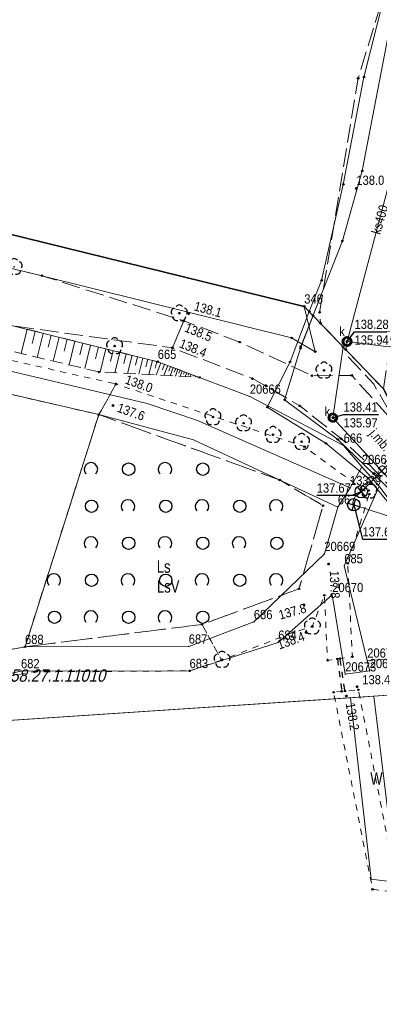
# Model space of a CAD drawing. Header units: metres. Extents: x 5548743 to 5556416, y 5707500 to 5714000.
# Tile 133 of 244: x 5553848 to 5553891, y 5710919 to 5711039. Entities that reach past the tile are written whole.
import ezdxf
from ezdxf.enums import TextEntityAlignment as Align

# ---------------------------------------------------------------- set-up
doc = ezdxf.new("R2010")
doc.units = ezdxf.units.M
for name, pattern in [('0.75_0.75', [1.5, 0.75, -0.75]), ('1.5_0.75', [2.25, 1.5, -0.75]), ('2.25_0.75', [3, 2.25, -0.75]), ('219-1000', [0])]:
    doc.linetypes.add(name, pattern=pattern)
doc.layers.get('0').update_dxf_attribs({"color": 2, "lineweight": 5})
doc.styles.get("Standard").update_dxf_attribs({"font": 'Working1250', "width": 0.75})

# ---------------------------------------------------------------- blocks, each defined once
blk = doc.blocks.new('203')
at = {"linetype": 'Continuous', "lineweight": 0}
h = blk.add_hatch(color=0, dxfattribs=at)
edge = h.paths.add_edge_path()
edge.add_arc((0, 0), 0.09, 0, 360)
blk = doc.blocks.new('PW01')
at = {"linetype": 'Continuous', "lineweight": 13}
h = blk.add_hatch(color=0, dxfattribs=at)
edge = h.paths.add_edge_path()
edge.add_arc((0, 0), 0.18, 0, 360)
blk = doc.blocks.new('SUKE')
at = {"color": 0, "linetype": 'Continuous'}
for p, q in [((-0.75, 0), (0.75, 0)), ((0, 0.75), (0, -0.75))]:
    blk.add_line(p, q, dxfattribs=at)
blk.add_circle((-0.001, -0.001), 0.75, dxfattribs=at)
blk = doc.blocks.new('OP021')
at = {"linetype": 'Continuous', "lineweight": 13}
h = blk.add_hatch(color=0, dxfattribs=at)
edge = h.paths.add_edge_path()
edge.add_arc((0, 0), 0.1, 0, 360)
at = {"color": 0, "linetype": 'Continuous', "lineweight": -3}
for centre, start, end in [((-0.476, 0.154), 110.388, 213.756), ((0, 0.5), 38.316, 141.684), ((0.476, 0.154), 326.244, 69.612), ((-0.294, -0.404), 182.272, 285.64), ((0.294, -0.404), 254.36, 357.728), ((0.294, -0.404), 254.36, 357.728)]:
    blk.add_arc(centre, 0.5, start, end, dxfattribs=at)
blk = doc.blocks.new('OTZK1')
at = {"color": 0, "linetype": 'Continuous'}
blk.add_circle((0, 0), 0.75, dxfattribs=at)
blk = doc.blocks.new('OTZK2')
at = {"color": 0, "linetype": 'Continuous'}
blk.add_arc((0, 0), 0.825, 318.85, 221.162, dxfattribs=at)
blk = doc.blocks.new('US22')
at = {"color": 0, "linetype": 'Continuous', "lineweight": 0}
blk.add_circle((0, 0), 0.4, dxfattribs=at)
blk = doc.blocks.new('PIKIETAW1891')
at = {"color": 0}
blk.add_circle((0, 0), 0.09, dxfattribs=at)

msp = doc.modelspace()

# ---------------------------------------------------------------- linework, layer by layer
at = {"layer": '000 Inne (niezydentyfikowane)', "color": 7, "linetype": 'CONTINUOUS', "lineweight": 18, "flags": 128}
for points in [[(5553848.45, 5711001.51), (5553847.72, 5710998.57)], [(5553849.43, 5711001.26), (5553849.06, 5710999.8)], [(5553850.4, 5711001.02), (5553849.67, 5710998.1)], [(5553851.37, 5711000.78), (5553851.01, 5710999.33)], [(5553852.33, 5711000.54), (5553851.61, 5710997.64)], [(5553853.29, 5711000.3), (5553852.93, 5710998.86)], [(5553854.25, 5711000.07), (5553853.54, 5710997.19)], [(5553855.2, 5710999.83), (5553854.85, 5710998.4)], [(5553856.15, 5710999.59), (5553855.44, 5710996.74)], [(5553857.09, 5710999.36), (5553856.74, 5710997.94)], [(5553858.01, 5710999.13), (5553857.32, 5710996.32)], [(5553858.88, 5710998.92), (5553858.55, 5710997.59)], [(5553859.69, 5710998.71), (5553859.07, 5710996.23)], [(5553860.46, 5710998.52), (5553860.17, 5710997.35)], [(5553861.18, 5710998.35), (5553860.63, 5710996.14)], [(5553861.86, 5710998.18), (5553861.6, 5710997.14)], [(5553862.5, 5710998.02), (5553862.01, 5710996.06)], [(5553863.1, 5710997.87), (5553862.87, 5710996.95)], [(5553863.66, 5710997.73), (5553863.23, 5710996)], [(5553864.19, 5710997.6), (5553863.99, 5710996.78)], [(5553864.68, 5710997.43), (5553864.12, 5710995.95)], [(5553865.11, 5710997.26), (5553864.86, 5710996.59)], [(5553865.51, 5710997.12), (5553865.05, 5710995.9)], [(5553865.86, 5710996.98), (5553865.65, 5710996.43)], [(5553866.19, 5710996.86), (5553865.81, 5710995.86)], [(5553866.48, 5710996.75), (5553866.31, 5710996.29)], [(5553866.75, 5710996.65), (5553866.44, 5710995.82)], [(5553867.01, 5710996.55), (5553866.87, 5710996.18)], [(5553867.28, 5710996.45), (5553867.03, 5710995.79)], [(5553867.55, 5710996.35), (5553867.44, 5710996.06)], [(5553867.82, 5710996.24), (5553867.63, 5710995.76)], [(5553868.09, 5710996.14), (5553868.01, 5710995.94)], [(5553868.36, 5710996.04), (5553868.24, 5710995.72)], [(5553868.63, 5710995.94), (5553868.59, 5710995.82)], [(5553868.9, 5710995.84), (5553868.85, 5710995.69)]]:
    msp.add_lwpolyline(points, dxfattribs=at)
at = {"layer": '216-obręb ewidencyjny', "color": 7, "linetype": 'CONTINUOUS', "lineweight": 25, "flags": 128}
for points in [[(5554071.31, 5710851.03), (5553986.88, 5710847.87), (5553915.76, 5710845.22), (5553910.44, 5710845.2), (5553911.5, 5710820.71), (5553904.73, 5710820.6), (5553896.92, 5710899.02), (5553892.31, 5710942.26), (5553903.3, 5710954.05), (5553906.26, 5710957.97), (5553912.79, 5710967.66), (5553894.7, 5710988.34), (5553891.72, 5710994.27), (5553882.09, 5711004.3), (5553743.73, 5711038.3), (5553612.37, 5711075.32), (5553601.68, 5711074.75), (5553558.31, 5711100.51), (5553551.94, 5711103.67), (5553470.54, 5711120.23)], [(5553470.54, 5711120.23), (5553551.94, 5711103.67), (5553558.31, 5711100.51), (5553601.68, 5711074.75), (5553612.37, 5711075.32), (5553743.73, 5711038.3), (5553882.09, 5711004.3), (5553891.72, 5710994.27), (5553894.7, 5710988.34), (5553912.79, 5710967.66), (5553906.26, 5710957.97), (5553903.3, 5710954.05), (5553892.31, 5710942.26), (5553896.92, 5710899.02), (5553904.73, 5710820.6), (5553911.5, 5710820.71), (5553910.44, 5710845.2), (5553915.76, 5710845.22), (5553986.88, 5710847.87), (5554071.31, 5710851.03)]]:
    msp.add_lwpolyline(points, dxfattribs=at)
at = {"layer": '217-kontur klasyfikacyjny', "color": 3, "linetype": 'CONTINUOUS', "lineweight": 18, "flags": 128}
for points in [[(5553743.73, 5711038.3), (5553882.09, 5711004.3)], [(5553864.3, 5710997.57), (5553715.1, 5711034.61)], [(5553715.08, 5711027.52), (5553863, 5710992.49)], [(5553857.14, 5710991.14), (5553715.07, 5711023.86)], [(5553882.09, 5711004.3), (5553891.72, 5710994.27)], [(5553875.48, 5710993.34), (5553864.3, 5710997.57)], [(5553863, 5710992.49), (5553869.14, 5710990.42)], [(5553886.87, 5710987.39), (5553875.48, 5710993.34)], [(5553848.18, 5710962.93), (5553857.14, 5710991.14)], [(5553857.14, 5710991.14), (5553848.18, 5710962.93)], [(5553868.63, 5710988.09), (5553857.14, 5710991.14)], [(5553869.14, 5710990.42), (5553887.65, 5710982.24)], [(5553886.17, 5710979.91), (5553868.63, 5710988.09)], [(5553889.09, 5710984.8), (5553886.87, 5710987.39)], [(5553887.65, 5710982.24), (5553889.09, 5710984.8)], [(5553891.2, 5710982.44), (5553886.95, 5710972.75)], [(5553906.18, 5710962.25), (5553891.2, 5710982.44)], [(5553884.53, 5710974.23), (5553886.17, 5710979.91)], [(5553875.97, 5710965.95), (5553884.53, 5710974.23)], [(5553886.95, 5710972.75), (5553889.74, 5710961.28)], [(5553868.06, 5710962.98), (5553875.97, 5710965.95)], [(5553840.5, 5710961.49), (5553848.18, 5710962.93)], [(5553848.18, 5710962.93), (5553868.06, 5710962.98)], [(5553889.74, 5710961.28), (5553906.18, 5710962.25)], [(5553906.26, 5710957.97), (5553890.56, 5710956.94)], [(5553887.69, 5710956.74), (5553813.86, 5710951.83)], [(5553890.23, 5710934.68), (5553887.69, 5710956.74)], [(5553890.56, 5710956.94), (5553892.31, 5710942.26)], [(5553893.15, 5710934.35), (5553890.23, 5710934.68)]]:
    msp.add_lwpolyline(points, dxfattribs=at)
at = {"layer": '218-kontur użytku gruntowego', "color": 3, "linetype": 'CONTINUOUS', "lineweight": 18, "flags": 128}
for points in [[(5553882.09, 5711004.3), (5553743.73, 5711038.3)], [(5553743.73, 5711038.3), (5553882.09, 5711004.3)], [(5553864.3, 5710997.57), (5553715.1, 5711034.61)], [(5553715.1, 5711034.61), (5553864.3, 5710997.57)], [(5553715.08, 5711027.52), (5553863, 5710992.49)], [(5553863, 5710992.49), (5553715.08, 5711027.52)], [(5553857.14, 5710991.14), (5553715.07, 5711023.86)], [(5553715.07, 5711023.86), (5553857.14, 5710991.14)], [(5553891.72, 5710994.27), (5553882.09, 5711004.3)], [(5553882.09, 5711004.3), (5553891.72, 5710994.27)], [(5553875.48, 5710993.34), (5553864.3, 5710997.57)], [(5553864.3, 5710997.57), (5553875.48, 5710993.34)], [(5553863, 5710992.49), (5553869.14, 5710990.42)], [(5553869.14, 5710990.42), (5553863, 5710992.49)], [(5553886.87, 5710987.39), (5553875.48, 5710993.34)], [(5553875.48, 5710993.34), (5553886.87, 5710987.39)], [(5553848.18, 5710962.93), (5553857.14, 5710991.14)], [(5553857.14, 5710991.14), (5553848.18, 5710962.93)], [(5553857.14, 5710991.14), (5553868.63, 5710988.09)], [(5553868.63, 5710988.09), (5553857.14, 5710991.14)], [(5553869.14, 5710990.42), (5553887.65, 5710982.24)], [(5553887.65, 5710982.24), (5553869.14, 5710990.42)], [(5553868.63, 5710988.09), (5553886.17, 5710979.91)], [(5553886.17, 5710979.91), (5553868.63, 5710988.09)], [(5553889.09, 5710984.8), (5553886.87, 5710987.39)], [(5553886.87, 5710987.39), (5553889.09, 5710984.8)], [(5553887.65, 5710982.24), (5553889.09, 5710984.8)], [(5553889.09, 5710984.8), (5553887.65, 5710982.24)], [(5553891.2, 5710982.44), (5553889.09, 5710984.8)], [(5553889.09, 5710984.8), (5553891.2, 5710982.44)], [(5553886.17, 5710979.91), (5553887.65, 5710982.24)], [(5553887.65, 5710982.24), (5553886.17, 5710979.91)], [(5553886.95, 5710972.75), (5553891.2, 5710982.44)], [(5553891.2, 5710982.44), (5553886.95, 5710972.75)], [(5553906.18, 5710962.25), (5553891.2, 5710982.44)], [(5553891.2, 5710982.44), (5553906.18, 5710962.25)], [(5553886.17, 5710979.91), (5553884.53, 5710974.23)], [(5553884.53, 5710974.23), (5553886.17, 5710979.91)], [(5553884.53, 5710974.23), (5553875.97, 5710965.95)], [(5553875.97, 5710965.95), (5553884.53, 5710974.23)], [(5553889.74, 5710961.28), (5553886.95, 5710972.75)], [(5553886.95, 5710972.75), (5553889.74, 5710961.28)], [(5553878.93, 5710963.45), (5553885.49, 5710969.24)], [(5553885.49, 5710969.24), (5553878.93, 5710963.45)], [(5553885.49, 5710969.24), (5553887.06, 5710959.6)], [(5553887.06, 5710959.6), (5553885.49, 5710969.24)], [(5553875.97, 5710965.95), (5553868.06, 5710962.98)], [(5553868.06, 5710962.98), (5553875.97, 5710965.95)], [(5553868.16, 5710960.01), (5553878.93, 5710963.45)], [(5553878.93, 5710963.45), (5553868.16, 5710960.01)], [(5553840.5, 5710961.49), (5553848.18, 5710962.93)], [(5553848.18, 5710962.93), (5553840.5, 5710961.49)], [(5553868.06, 5710962.98), (5553848.18, 5710962.93)], [(5553848.18, 5710962.93), (5553868.06, 5710962.98)], [(5553906.18, 5710962.25), (5553889.74, 5710961.28)], [(5553889.74, 5710961.28), (5553906.18, 5710962.25)], [(5553890.04, 5710960), (5553889.74, 5710961.28)], [(5553889.74, 5710961.28), (5553890.04, 5710960)], [(5553841.3, 5710958.53), (5553847.69, 5710959.99)], [(5553847.69, 5710959.99), (5553841.3, 5710958.53)], [(5553847.69, 5710959.99), (5553868.16, 5710960.01)], [(5553868.16, 5710960.01), (5553847.69, 5710959.99)], [(5553887.06, 5710959.6), (5553890.04, 5710960)], [(5553890.04, 5710960), (5553887.06, 5710959.6)], [(5553890.56, 5710956.94), (5553906.26, 5710957.97)], [(5553906.26, 5710957.97), (5553890.56, 5710956.94)], [(5553813.86, 5710951.83), (5553887.69, 5710956.74)], [(5553887.69, 5710956.74), (5553813.86, 5710951.83)], [(5553887.69, 5710956.74), (5553890.56, 5710956.94)], [(5553890.56, 5710956.94), (5553887.69, 5710956.74)], [(5553890.23, 5710934.68), (5553887.69, 5710956.74)], [(5553887.69, 5710956.74), (5553890.23, 5710934.68)], [(5553892.31, 5710942.26), (5553890.56, 5710956.94)], [(5553890.56, 5710956.94), (5553892.31, 5710942.26)], [(5553893.15, 5710934.35), (5553890.23, 5710934.68)], [(5553890.23, 5710934.68), (5553893.15, 5710934.35)]]:
    msp.add_lwpolyline(points, dxfattribs=at)
at = {"layer": '219-działka ewidencyjna', "color": 7, "linetype": '219-1000', "lineweight": 18, "flags": 128}
for points in [[(5553743.73, 5711038.3), (5553882.09, 5711004.3)], [(5553715.1, 5711034.61), (5553864.3, 5710997.57)], [(5553882.09, 5711004.3), (5553891.72, 5710994.27)], [(5553864.3, 5710997.57), (5553875.48, 5710993.34)], [(5553875.48, 5710993.34), (5553886.87, 5710987.39)], [(5553886.87, 5710987.39), (5553889.09, 5710984.8)], [(5553887.65, 5710982.24), (5553889.09, 5710984.8)], [(5553889.09, 5710984.8), (5553891.2, 5710982.44)], [(5553886.17, 5710979.91), (5553887.65, 5710982.24)], [(5553886.95, 5710972.75), (5553891.2, 5710982.44)], [(5553891.2, 5710982.44), (5553906.18, 5710962.25)], [(5553884.53, 5710974.23), (5553886.17, 5710979.91)], [(5553875.97, 5710965.95), (5553884.53, 5710974.23)], [(5553886.95, 5710972.75), (5553889.74, 5710961.28)], [(5553878.93, 5710963.45), (5553885.49, 5710969.24)], [(5553885.49, 5710969.24), (5553887.06, 5710959.6)], [(5553868.06, 5710962.98), (5553875.97, 5710965.95)], [(5553868.16, 5710960.01), (5553878.93, 5710963.45)], [(5553840.5, 5710961.49), (5553848.18, 5710962.93)], [(5553848.18, 5710962.93), (5553868.06, 5710962.98)], [(5553889.74, 5710961.28), (5553906.18, 5710962.25)], [(5553889.74, 5710961.28), (5553890.04, 5710960)], [(5553841.3, 5710958.53), (5553847.69, 5710959.99)], [(5553847.69, 5710959.99), (5553868.16, 5710960.01)], [(5553887.06, 5710959.6), (5553890.04, 5710960)], [(5553906.26, 5710957.97), (5553813.86, 5710951.83)]]:
    msp.add_lwpolyline(points, dxfattribs=at)
at = {"layer": 'jezdnia', "color": 7, "linetype": '2.25_0.75', "lineweight": 18, "flags": 128}
for points in [[(5553891.72, 5710994.27), (5553893.99, 5711009.39), (5553894.41, 5711014.66), (5553894.55, 5711018), (5553894.76, 5711020.67), (5553897.02, 5711020.84), (5553904.36, 5711069.81), (5553906.39, 5711077.42), (5553912.49, 5711128.79), (5553911.86, 5711129.01), (5553907.96, 5711129.43), (5553906.83, 5711129.47), (5553905.99, 5711120.27), (5553901.64, 5711074.56), (5553888.64, 5711032.01), (5553883.96, 5711003.57), (5553884.07, 5711002.22)], [(5553585.11, 5711078.88), (5553551.81, 5711101.05), (5553551.85, 5711096.66), (5553570.43, 5711083.72), (5553574.3, 5711080.19), (5553594.35, 5711067.86), (5553615.39, 5711062.21), (5553644.24, 5711054), (5553676.38, 5711045.09), (5553715.1, 5711034.61), (5553846.87, 5711001.9), (5553866.08, 5710999.26), (5553867.45, 5711002.54), (5553850.24, 5711008.02), (5553783.3, 5711024.31), (5553739.5, 5711034.92), (5553678.86, 5711051.83), (5553610.29, 5711070.84), (5553595.69, 5711074.12)], [(5553905.29, 5710956.69), (5553911.77, 5710966.14), (5553893.14, 5710986.78), (5553894.7, 5710988.34), (5553887.87, 5710995.91), (5553883.04, 5710995.87), (5553874.25, 5710999.95), (5553867.45, 5711002.54), (5553866.08, 5710999.26), (5553875.8, 5710995.52), (5553877.49, 5710994.61), (5553881.55, 5710992.21), (5553886.56, 5710988.23), (5553889.88, 5710985.16), (5553893.35, 5710981.53), (5553895.08, 5710978.92), (5553903.71, 5710966.36), (5553904.34, 5710965.05), (5553904.57, 5710962.87), (5553902.99, 5710960.92), (5553903.08, 5710958.52), (5553905.87, 5710958.48)]]:
    msp.add_lwpolyline(points, close=True, dxfattribs=at)
at = {"layer": 'przepust', "color": 7, "linetype": '0.75_0.75', "lineweight": 25, "flags": 128}
msp.add_lwpolyline([(5553886.12, 5710961.46), (5553886.65, 5710957.52), (5553887.05, 5710957.56), (5553886.42, 5710961.5)], close=True, dxfattribs=at)
at = {"layer": 'przewód kanalizacyjny', "color": 34, "linetype": 'CONTINUOUS', "lineweight": 18, "flags": 128}
for points in [[(5553887.29, 5711000.03), (5553895.19, 5711029.8)], [(5553886.81, 5710999.38), (5553885.57, 5710990.76), (5553900.64, 5710974.38), (5553910.3, 5710963.97)], [(5553887.13, 5710999.04), (5553887.29, 5711000.03)], [(5553887.29, 5711000.03), (5553901.7, 5710998.18)], [(5553895.06, 5710987.93), (5553889.01, 5710981.78)], [(5553902.39, 5710975.53), (5553888.1, 5710980.19)]]:
    msp.add_lwpolyline(points, dxfattribs=at)
at = {"layer": 'przewód telekomunikacyjny podziemny', "color": 30, "linetype": 'CONTINUOUS', "lineweight": 18, "flags": 128}
for points in [[(5553857.2, 5711382.77), (5553865.68, 5711342.74), (5553874.82, 5711298.78), (5553879.98, 5711274.74), (5553887.38, 5711238.18), (5553888.66, 5711232.31), (5553891.11, 5711224.51), (5553894.29, 5711219.09), (5553904.38, 5711207.35), (5553907.97, 5711202.33), (5553914.46, 5711188.78), (5553915.4, 5711185.36), (5553915.5, 5711179.86), (5553914.24, 5711168.78), (5553911.94, 5711154.97), (5553910.13, 5711132.73), (5553907.33, 5711118.94), (5553902.63, 5711080.36), (5553899.77, 5711068.12), (5553893.44, 5711048.5), (5553889.34, 5711032.16), (5553886.83, 5711019.12), (5553884.2, 5711007.46), (5553882.7, 5711003.66)], [(5553881.67, 5710999.42), (5553886.73, 5711012.24), (5553889.13, 5711020.76), (5553892.68, 5711039.28), (5553902.79, 5711075.21), (5553907.33, 5711111.92), (5553909.87, 5711127.6), (5553912.2, 5711144.03), (5553914.66, 5711167.26), (5553917.77, 5711186.95), (5553916.15, 5711193.09), (5553898.66, 5711214.75), (5553893.38, 5711222.88), (5553890.94, 5711229.05), (5553888.95, 5711236.49), (5553876.88, 5711297.29), (5553863.69, 5711353.69), (5553858.83, 5711376.79)], [(5553895.28, 5710945.44), (5553893.5, 5710958.83), (5553892.7, 5710979.99), (5553889.87, 5710983.43), (5553884.74, 5710987.65), (5553877.6, 5710992.05), (5553880.37, 5710997.54), (5553882.7, 5711003.66)], [(5553883.17, 5711003.17), (5553881.65, 5710999.21), (5553879.71, 5710992.93), (5553886.15, 5710988.14), (5553890.51, 5710983.95), (5553892.07, 5710982.4), (5553893.8, 5710979.26), (5553894.28, 5710976.8), (5553894.71, 5710953.7), (5553894.91, 5710945.04)]]:
    msp.add_lwpolyline(points, dxfattribs=at)
at = {"layer": 'przewód wodociągowy - ob. projektowany', "color": 5, "linetype": '2.25_0.75', "lineweight": 18, "flags": 128}
msp.add_lwpolyline([(5553887.42, 5710998.17), (5553890.55, 5710994.83), (5553897.32, 5710982.96), (5553894.47, 5710980.16), (5553907.19, 5710962.96), (5553908.9, 5710949.25)], dxfattribs=at)
at = {"layer": 'rzedna-Atr2', "color": 7, "flags": 128}
for points in [[(5553887.29, 5711000.03), (5553888.2, 5711001.21), (5553892.483, 5711001.21)], [(5553885.57, 5710990.76), (5553886.86, 5710991.15), (5553891.103, 5710991.15)], [(5553889.01, 5710981.78), (5553887.85, 5710981.31), (5553883.607, 5710981.31)], [(5553888.1, 5710980.19), (5553889.16, 5710975.99), (5553893.395, 5710975.99)]]:
    msp.add_lwpolyline(points, dxfattribs=at)
at = {"layer": 'rów melioracyjny (poligon)', "color": 7, "linetype": '0.75_0.75', "lineweight": 18, "flags": 128}
for points in [[(5553510.53, 5711068.81), (5553537.22, 5711065.29), (5553562.83, 5711061.38), (5553590.5, 5711056.97), (5553715.07, 5711023.86), (5553857.14, 5710991.14), (5553859.22, 5710994.86), (5553715.08, 5711027.52), (5553590.54, 5711059.85), (5553562.82, 5711064.34), (5553537.27, 5711068.42), (5553510.49, 5711071.83)], [(5553869.68, 5710965.65), (5553872.04, 5710961.3), (5553880.72, 5710964.66), (5553883.06, 5710965.38), (5553884.53, 5710969.19), (5553884.93, 5710961.29), (5553887.94, 5710961.72), (5553887.37, 5710973.06), (5553889.98, 5710981.48), (5553882.12, 5710987.25), (5553859.22, 5710994.86), (5553857.14, 5710991.14), (5553879.11, 5710983.2), (5553884.38, 5710980.08), (5553881.45, 5710969.97)], [(5553869.68, 5710965.65), (5553848.18, 5710962.93), (5553840.5, 5710961.49), (5553822.63, 5710961.87), (5553788.55, 5710952.37), (5553776.31, 5710953.1), (5553752.99, 5710950.43), (5553735.55, 5710944.93), (5553726.3, 5710939.54), (5553713.73, 5710926.67), (5553711.05, 5710915.68), (5553708.58, 5710911.97), (5553702.28, 5710908.83), (5553699.11, 5710899.21), (5553693.54, 5710890.7), (5553686.33, 5710883.06), (5553686.43, 5710875.22), (5553687.31, 5710869.44), (5553680.29, 5710863.24), (5553676.39, 5710859.23), (5553669.96, 5710857.15), (5553665.8, 5710849.13), (5553665.01, 5710844.63), (5553649.74, 5710842.89), (5553650.78, 5710840.25), (5553668.38, 5710841.89), (5553668.2, 5710849.67), (5553672.84, 5710854.74), (5553677.74, 5710857.4), (5553681.16, 5710861.68), (5553688.57, 5710865.04), (5553690.93, 5710866.6), (5553690.19, 5710872.12), (5553688.95, 5710876.3), (5553688.98, 5710881.51), (5553695.8, 5710888.54), (5553700.4, 5710896.07), (5553704.01, 5710905.54), (5553710.27, 5710908.45), (5553713.57, 5710914.74), (5553716.57, 5710925.41), (5553727.83, 5710937.05), (5553732.95, 5710939.97), (5553752.85, 5710946.99), (5553776.96, 5710949.17), (5553789.14, 5710948.94), (5553824.27, 5710958.76), (5553841.3, 5710958.53), (5553849.32, 5710959.89), (5553868.16, 5710960.01), (5553872.04, 5710961.3)], [(5553893.29, 5710933.1), (5553893, 5710935.84), (5553892.9, 5710936.02), (5553888.67, 5710957.71), (5553885.66, 5710957.41), (5553890.38, 5710933.47)]]:
    msp.add_lwpolyline(points, close=True, dxfattribs=at)
at = {"layer": 'rów przydrożny (poligon)', "color": 7, "linetype": 'CONTINUOUS', "lineweight": 18, "flags": 128}
msp.add_lwpolyline([(5553882.09, 5711004.3), (5553743.73, 5711038.3), (5553612.37, 5711075.32), (5553592.35, 5711080.75), (5553566.31, 5711095.86), (5553558.31, 5711100.51), (5553551.94, 5711103.67), (5553553.84, 5711102.35), (5553567.27, 5711093.52), (5553585.68, 5711080.99), (5553592.81, 5711077), (5553601.6, 5711074.07), (5553610.29, 5711070.84), (5553678.86, 5711051.83), (5553739.5, 5711034.92), (5553783.3, 5711024.31), (5553850.24, 5711008.02), (5553880.56, 5711000.47), (5553883.43, 5710998.79)], close=True, dxfattribs=at)
at = {"layer": 'skarpa nieumocniona', "color": 7, "linetype": '1.5_0.75', "lineweight": 18, "flags": 128}
msp.add_lwpolyline([(5553869.37, 5710995.66), (5553864.3, 5710997.57), (5553846.87, 5711001.9), (5553715.1, 5711034.61), (5553676.38, 5711045.09), (5553644.24, 5711054), (5553615.39, 5711062.21), (5553594.35, 5711067.86), (5553590.73, 5711068.83), (5553580.73, 5711070.67), (5553580.32, 5711068.63), (5553625.81, 5711056.48), (5553693.39, 5711038.35), (5553752.6, 5711022.22), (5553784.73, 5711014.11), (5553827.03, 5711003.46), (5553857.17, 5710996.33)], close=True, dxfattribs=at)
msp.add_lwpolyline([(5553869.37, 5710995.66), (5553864.3, 5710997.57), (5553846.87, 5711001.9), (5553715.1, 5711034.61), (5553676.38, 5711045.09), (5553644.24, 5711054), (5553615.39, 5711062.21), (5553594.35, 5711067.86), (5553590.73, 5711068.83), (5553580.73, 5711070.67), (5553580.32, 5711068.63), (5553625.81, 5711056.48), (5553693.39, 5711038.35), (5553752.6, 5711022.22), (5553784.73, 5711014.11), (5553827.03, 5711003.46), (5553857.17, 5710996.33)], close=True, dxfattribs=at)
at = {"layer": 'studnia kanalizacyjna', "color": 34, "linetype": 'CONTINUOUS', "lineweight": 18, "flags": 128}
for points in [[(5553887.32, 5711000.53), (5553887.42, 5711000.51), (5553887.53, 5711000.46), (5553887.61, 5711000.4), (5553887.68, 5711000.33), (5553887.74, 5711000.24), (5553887.77, 5711000.14), (5553887.79, 5711000.04), (5553887.78, 5710999.94), (5553887.75, 5710999.84), (5553887.69, 5710999.75), (5553887.62, 5710999.66), (5553887.55, 5710999.6), (5553887.45, 5710999.55), (5553887.35, 5710999.53), (5553887.25, 5710999.53), (5553887.15, 5710999.54), (5553887.05, 5710999.59), (5553886.96, 5710999.65), (5553886.89, 5710999.73), (5553886.83, 5710999.82), (5553886.8, 5710999.92), (5553886.79, 5711000.02), (5553886.79, 5711000.12), (5553886.82, 5711000.22), (5553886.88, 5711000.31), (5553886.95, 5711000.39), (5553887.03, 5711000.45), (5553887.12, 5711000.5), (5553887.22, 5711000.53)], [(5553885.43, 5710990.32), (5553885.34, 5710990.36), (5553885.25, 5710990.42), (5553885.19, 5710990.49), (5553885.14, 5710990.56), (5553885.11, 5710990.66), (5553885.1, 5710990.75), (5553885.1, 5710990.85), (5553885.13, 5710990.94), (5553885.18, 5710991.04), (5553885.25, 5710991.11), (5553885.33, 5710991.17), (5553885.42, 5710991.21), (5553885.51, 5710991.23), (5553885.61, 5710991.23), (5553885.71, 5710991.21), (5553885.8, 5710991.17), (5553885.88, 5710991.11), (5553885.94, 5710991.04), (5553885.99, 5710990.96), (5553886.02, 5710990.86), (5553886.04, 5710990.78), (5553886.03, 5710990.67), (5553886, 5710990.58), (5553885.95, 5710990.49), (5553885.88, 5710990.42), (5553885.81, 5710990.36), (5553885.72, 5710990.32), (5553885.63, 5710990.3), (5553885.53, 5710990.3)]]:
    msp.add_lwpolyline(points, close=True, dxfattribs=at)
at = {"layer": 'zadrzewienie  zakrzewienie', "color": 7, "linetype": '1.5_0.75', "lineweight": 18, "flags": 128}
msp.add_lwpolyline([(5553848.18, 5710962.93), (5553869.68, 5710965.65), (5553881.45, 5710969.97), (5553884.38, 5710980.08), (5553879.11, 5710983.2), (5553857.14, 5710991.14)], close=True, dxfattribs=at)

# ---------------------------------------------------------------- block references
at = {"layer": '203-punkt graniczny', "color": 7, "linetype": 'CONTINUOUS', "lineweight": 18}
for p in [(5553882.09, 5711004.3), (5553864.3, 5710997.57), (5553875.48, 5710993.34), (5553886.87, 5710987.39), (5553889.09, 5710984.8), (5553887.65, 5710982.24), (5553891.2, 5710982.44), (5553886.17, 5710979.91), (5553884.53, 5710974.23), (5553886.95, 5710972.75), (5553885.49, 5710969.24), (5553875.97, 5710965.95), (5553878.93, 5710963.45), (5553848.18, 5710962.93), (5553868.06, 5710962.98), (5553889.74, 5710961.28), (5553847.69, 5710959.99), (5553868.16, 5710960.01), (5553890.04, 5710960), (5553887.06, 5710959.6)]:
    msp.add_blockref('203', p, dxfattribs=at)
at = {"layer": 'drzewo liściaste', "color": 94, "linetype": 'CONTINUOUS', "lineweight": 18}
for p in [(5553846.86, 5711009.1), (5553866.91, 5711003.47), (5553859.06, 5710999.48), (5553884.48, 5710996.52), (5553871, 5710990.85), (5553874.72, 5710990.1), (5553878.3, 5710988.7), (5553881.77, 5710987.85), (5553889.92, 5710981.93), (5553883.08, 5710965.43), (5553872.11, 5710961.38)]:
    msp.add_blockref('OP021', p, dxfattribs=at)
at = {"layer": 'pikieta naturalna', "color": 7, "linetype": 'CONTINUOUS', "lineweight": 13}
for p in [(5553888.41, 5711018.63), (5553868.06, 5711003.42), (5553867.45, 5711002.54), (5553866.08, 5710999.26), (5553859.22, 5710994.86), (5553858.86, 5710992.25), (5553885.05, 5710972.99), (5553882.06, 5710968.02), (5553882.31, 5710964.68), (5553888.51, 5710958.08), (5553887.21, 5710956.96)]:
    msp.add_blockref('PW01', p, dxfattribs=at)
at = {"layer": 'Punkt roboczy BDOT GESUT K1', "color": 6, "linetype": 'CONTINUOUS', "lineweight": 18}
for p in [(5553888.64, 5711032.01), (5553889.34, 5711032.16), (5553889.13, 5711020.76), (5553886.83, 5711019.12), (5553888.41, 5711018.63), (5553886.73, 5711012.24), (5553850.24, 5711008.02), (5553850.24, 5711008.02), (5553884.2, 5711007.46), (5553882.09, 5711004.3), (5553866.91, 5711003.47), (5553868.06, 5711003.42), (5553882.7, 5711003.66), (5553882.7, 5711003.66), (5553883.17, 5711003.17), (5553883.96, 5711003.57), (5553867.45, 5711002.54), (5553867.45, 5711002.54), (5553867.45, 5711002.54), (5553884.07, 5711002.22), (5553880.56, 5711000.47), (5553887.03, 5711000.45), (5553887.12, 5711000.5), (5553887.22, 5711000.53), (5553887.32, 5711000.53), (5553887.42, 5711000.51), (5553887.53, 5711000.46), (5553859.06, 5710999.48), (5553866.08, 5710999.26), (5553866.08, 5710999.26), (5553866.08, 5710999.26), (5553874.25, 5710999.95), (5553881.67, 5710999.42), (5553886.79, 5711000.12), (5553886.79, 5711000.02), (5553886.8, 5710999.92), (5553886.81, 5710999.38), (5553886.82, 5711000.22), (5553886.83, 5710999.82), (5553886.88, 5711000.31), (5553886.89, 5710999.73), (5553886.95, 5711000.39), (5553886.96, 5710999.65), (5553887.05, 5710999.59), (5553887.15, 5710999.54), (5553887.25, 5710999.53), (5553887.29, 5711000.03), (5553887.29, 5711000.03), (5553887.29, 5711000.03), (5553887.29, 5711000.03), (5553887.35, 5710999.53), (5553887.45, 5710999.55), (5553887.55, 5710999.6), (5553887.61, 5711000.4), (5553887.62, 5710999.66), (5553887.68, 5711000.33), (5553887.69, 5710999.75), (5553887.74, 5711000.24), (5553887.75, 5710999.84), (5553887.77, 5711000.14), (5553887.78, 5710999.94), (5553887.79, 5711000.04), (5553881.65, 5710999.21), (5553883.43, 5710998.79), (5553887.13, 5710999.04), (5553864.3, 5710997.57), (5553880.37, 5710997.54), (5553857.17, 5710996.33), (5553869.37, 5710995.66), (5553883.04, 5710995.87), (5553884.48, 5710996.52), (5553887.87, 5710995.91), (5553859.22, 5710994.86), (5553859.22, 5710994.86), (5553859.22, 5710994.86), (5553875.8, 5710995.52), (5553877.49, 5710994.61), (5553858.86, 5710992.25), (5553879.71, 5710992.93), (5553881.55, 5710992.21), (5553857.14, 5710991.14), (5553857.14, 5710991.14), (5553857.14, 5710991.14), (5553877.6, 5710992.05), (5553885.13, 5710990.94), (5553885.18, 5710991.04), (5553885.25, 5710991.11), (5553885.33, 5710991.17), (5553885.42, 5710991.21), (5553885.51, 5710991.23), (5553885.61, 5710991.23), (5553885.71, 5710991.21), (5553885.8, 5710991.17), (5553885.88, 5710991.11), (5553885.94, 5710991.04), (5553885.99, 5710990.96), (5553886.02, 5710990.86), (5553871, 5710990.85), (5553874.72, 5710990.1), (5553885.1, 5710990.85), (5553885.1, 5710990.75), (5553885.11, 5710990.66), (5553885.14, 5710990.56), (5553885.19, 5710990.49), (5553885.25, 5710990.42), (5553885.34, 5710990.36), (5553885.43, 5710990.32), (5553885.53, 5710990.3), (5553885.57, 5710990.76), (5553885.57, 5710990.76), (5553885.63, 5710990.3), (5553885.72, 5710990.32), (5553885.81, 5710990.36), (5553885.88, 5710990.42), (5553885.95, 5710990.49), (5553886, 5710990.58), (5553886.03, 5710990.67), (5553886.04, 5710990.78), (5553878.3, 5710988.7), (5553881.77, 5710987.85), (5553884.74, 5710987.65), (5553886.15, 5710988.14), (5553886.56, 5710988.23), (5553882.12, 5710987.25), (5553889.88, 5710985.16), (5553890.51, 5710983.95), (5553879.11, 5710983.2), (5553879.11, 5710983.2), (5553889.87, 5710983.43), (5553889.01, 5710981.78), (5553889.01, 5710981.78), (5553889.92, 5710981.93), (5553889.98, 5710981.48), (5553888.1, 5710980.19), (5553888.1, 5710980.19), (5553884.38, 5710980.08), (5553884.38, 5710980.08), (5553885.05, 5710972.99), (5553887.37, 5710973.06), (5553881.45, 5710969.97), (5553881.45, 5710969.97), (5553884.53, 5710969.19), (5553882.06, 5710968.02), (5553869.68, 5710965.65), (5553869.68, 5710965.65), (5553869.68, 5710965.65), (5553880.72, 5710964.66), (5553882.31, 5710964.68), (5553883.06, 5710965.38), (5553883.08, 5710965.43), (5553848.18, 5710962.93), (5553848.18, 5710962.93), (5553872.04, 5710961.3), (5553872.04, 5710961.3), (5553872.11, 5710961.38), (5553884.93, 5710961.29), (5553886.12, 5710961.46), (5553886.42, 5710961.5), (5553887.94, 5710961.72), (5553849.32, 5710959.89), (5553868.16, 5710960.01), (5553885.66, 5710957.41), (5553886.65, 5710957.52), (5553887.05, 5710957.56), (5553888.51, 5710958.08), (5553888.67, 5710957.71), (5553887.21, 5710956.96), (5553890.38, 5710933.47)]:
    msp.add_blockref('PIKIETAW1891', p, dxfattribs=at)
at = {"layer": 'rzedna', "color": 34, "linetype": 'CONTINUOUS', "lineweight": 18}
for p in [(5553887.29, 5711000.03), (5553885.57, 5710990.76)]:
    msp.add_blockref('PW01', p, dxfattribs=at)
for p, rotation in [((5553889.01, 5710981.78), 39.513), ((5553888.1, 5710980.19), 343.664)]:
    msp.add_blockref('PW01', p, dxfattribs=dict(at, rotation=rotation))
at = {"layer": 'wylot kanału', "color": 34, "linetype": 'CONTINUOUS', "lineweight": 18}
for p, rotation in [((5553889.01, 5710981.78), 39.513), ((5553888.1, 5710980.19), 343.664)]:
    msp.add_blockref('SUKE', p, dxfattribs=dict(at, rotation=rotation))
at = {"layer": 'właz do komory lub kanału - okrągły', "color": 7, "linetype": 'CONTINUOUS', "lineweight": 18}
for p in [(5553887.29, 5711000.03), (5553885.57, 5710990.76)]:
    msp.add_blockref('US22', p, dxfattribs=at)
at = {"layer": 'zadrzewienie  zakrzewienie', "color": 7, "linetype": 'CONTINUOUS', "lineweight": 18}
for name, p in [('OTZK2', (5553856.179, 5710984.482)), ('OTZK1', (5553860.766, 5710984.516)), ('OTZK2', (5553865.179, 5710984.482)), ('OTZK1', (5553869.766, 5710984.516)), ('OTZK1', (5553856.266, 5710980.016)), ('OTZK2', (5553860.679, 5710979.982)), ('OTZK1', (5553865.266, 5710980.016)), ('OTZK2', (5553869.679, 5710979.982)), ('OTZK1', (5553874.266, 5710980.016)), ('OTZK2', (5553878.679, 5710979.982)), ('OTZK2', (5553856.179, 5710975.482)), ('OTZK1', (5553860.766, 5710975.516)), ('OTZK2', (5553865.179, 5710975.482)), ('OTZK1', (5553869.766, 5710975.516)), ('OTZK2', (5553874.179, 5710975.482)), ('OTZK1', (5553878.766, 5710975.516)), ('OTZK2', (5553851.679, 5710970.982)), ('OTZK2', (5553860.679, 5710970.982)), ('OTZK2', (5553869.679, 5710970.982)), ('OTZK2', (5553878.679, 5710970.982)), ('OTZK1', (5553856.266, 5710971.016)), ('OTZK1', (5553865.266, 5710971.016)), ('OTZK1', (5553874.266, 5710971.016)), ('OTZK1', (5553851.766, 5710966.516)), ('OTZK2', (5553856.179, 5710966.482)), ('OTZK1', (5553860.766, 5710966.516)), ('OTZK2', (5553865.179, 5710966.482)), ('OTZK1', (5553869.766, 5710966.516))]:
    msp.add_blockref(name, p, dxfattribs=at)

# ---------------------------------------------------------------- texts
at = {"layer": '203-punkt graniczny-Atr103', "color": 7, "width": 0.9}
for s, p in [('346', (5553882.09, 5711004.3)), ('346', (5553882.09, 5711004.3)), ('665', (5553864.3, 5710997.57)), ('665', (5553864.3, 5710997.57)), ('20666', (5553875.48, 5710993.34)), ('20666', (5553875.48, 5710993.34)), ('666', (5553886.87, 5710987.39)), ('666', (5553886.87, 5710987.39)), ('20667', (5553889.09, 5710984.8)), ('20667', (5553889.09, 5710984.8)), ('667', (5553886.17, 5710979.91)), ('667', (5553886.17, 5710979.91)), ('20669', (5553884.53, 5710974.23)), ('20669', (5553884.53, 5710974.23)), ('685', (5553886.95, 5710972.75)), ('685', (5553886.95, 5710972.75)), ('20670', (5553885.49, 5710969.24)), ('20670', (5553885.49, 5710969.24)), ('686', (5553875.97, 5710965.95)), ('686', (5553875.97, 5710965.95)), ('684', (5553878.93, 5710963.45)), ('684', (5553878.93, 5710963.45)), ('688', (5553848.18, 5710962.93)), ('688', (5553848.18, 5710962.93)), ('687', (5553868.06, 5710962.98)), ('687', (5553868.06, 5710962.98)), ('20671', (5553889.74, 5710961.28)), ('20671', (5553889.74, 5710961.28)), ('682', (5553847.69, 5710959.99)), ('682', (5553847.69, 5710959.99)), ('683', (5553868.16, 5710960.01)), ('683', (5553868.16, 5710960.01)), ('20673', (5553887.06, 5710959.6)), ('20673', (5553887.06, 5710959.6)), ('20672', (5553890.04, 5710960)), ('20672', (5553890.04, 5710960))]:
    msp.add_text(s, height=1.125, dxfattribs=at).set_placement(p, align=Align.BOTTOM_LEFT)
at = {"layer": '203-punkt graniczny-Atr104', "color": 7, "width": 0.9}
msp.add_text('13329', height=1.125, dxfattribs=at).set_placement((5553887.65, 5710982.24), align=Align.BOTTOM_LEFT)
at = {"layer": '209-oznaczenie konturu klasyfikacyjnego', "color": 3, "linetype": 'CONTINUOUS', "lineweight": 18, "width": 0.79}
msp.add_text('LsV', height=1.5, dxfattribs=at).set_placement((5553864.2, 5710971.02), align=Align.TOP_LEFT)
at = {"layer": '210-oznaczenie konturu użytku gruntowego', "color": 3, "linetype": 'CONTINUOUS', "lineweight": 18, "width": 0.79}
for s, p in [('Ls', (5553864.18, 5710971.92)), ('W', (5553890.11, 5710946.19))]:
    msp.add_text(s, height=1.5, dxfattribs=at).set_placement(p)
at = {"layer": 'jezdnia-Atr17', "color": 7, "width": 0.9}
msp.add_text('j.mb.', height=1.125, rotation=310.741, dxfattribs=at).set_placement((5553889.91, 5710988.8))
at = {"layer": 'pikieta naturalna-Atr2', "color": 7, "width": 0.9}
for s, p in [('138.0', (5553888.42, 5711019.06)), ('138.4', (5553889.14, 5710958.38))]:
    msp.add_text(s, height=1.125, dxfattribs=at).set_placement(p)
for s, rotation, p in [('138.1', 344.709, (5553868.62, 5711003.83)), ('138.5', 337.804, (5553867.47, 5711001.27)), ('138.4', 337.668, (5553866.82, 5710999.36)), ('138.0', 340.303, (5553860.24, 5710994.94)), ('137.6', 340.303, (5553859.28, 5710991.52)), ('137.8', 271.564, (5553885.19, 5710972.18)), ('137.8', 15.687, (5553879.17, 5710966.22)), ('138.4', 19.836, (5553879.07, 5710962.59)), ('138.2', 279.718, (5553887.11, 5710956.04))]:
    msp.add_text(s, height=1.125, rotation=rotation, dxfattribs=at).set_placement(p)
at = {"layer": 'przewód kanalizacyjny-Atr1', "color": 34, "width": 0.9}
for s, rotation, p in [('ks400', 73.824, (5553890.76, 5711013.11)), ('kD300', 44.201, (5553890.85, 5710983.65))]:
    msp.add_text(s, height=1.125, rotation=rotation, dxfattribs=at).set_placement(p, align=Align.MIDDLE_LEFT)
at = {"layer": 'rzedna-Atr2', "color": 34, "width": 0.9}
for s, p in [('138.28', (5553888.2, 5711001.221)), ('138.41', (5553886.86, 5710991.161)), ('137.67', (5553883.607, 5710981.321)), ('137.62', (5553889.16, 5710976.001))]:
    msp.add_text(s, height=1.125, dxfattribs=at).set_placement(p, align=Align.BOTTOM_LEFT)
at = {"layer": 'rzedna-Atr3', "color": 34, "width": 0.9}
for s, p in [('135.94', (5553888.2, 5710999.309)), ('135.97', (5553886.86, 5710989.249))]:
    msp.add_text(s, height=1.125, dxfattribs=at).set_placement(p, align=Align.BOTTOM_LEFT)
at = {"layer": 'Szczegółowa osnowa geodezyjna pozioma-Atr103', "color": 7, "oblique": 15, "width": 0.9}
msp.add_text('5.158.27.1.11010', height=1.5, dxfattribs=at).set_placement((5553843.857, 5710958.241), align=Align.BOTTOM_LEFT)
at = {"layer": 'właz do komory lub kanału - okrągły-Atr17', "color": 7, "width": 0.9}
for p in [(5553886.34, 5711000.69), (5553884.56, 5710990.96)]:
    msp.add_text('k', height=1.125, dxfattribs=at).set_placement(p)

doc.saveas('drawing.dxf')
